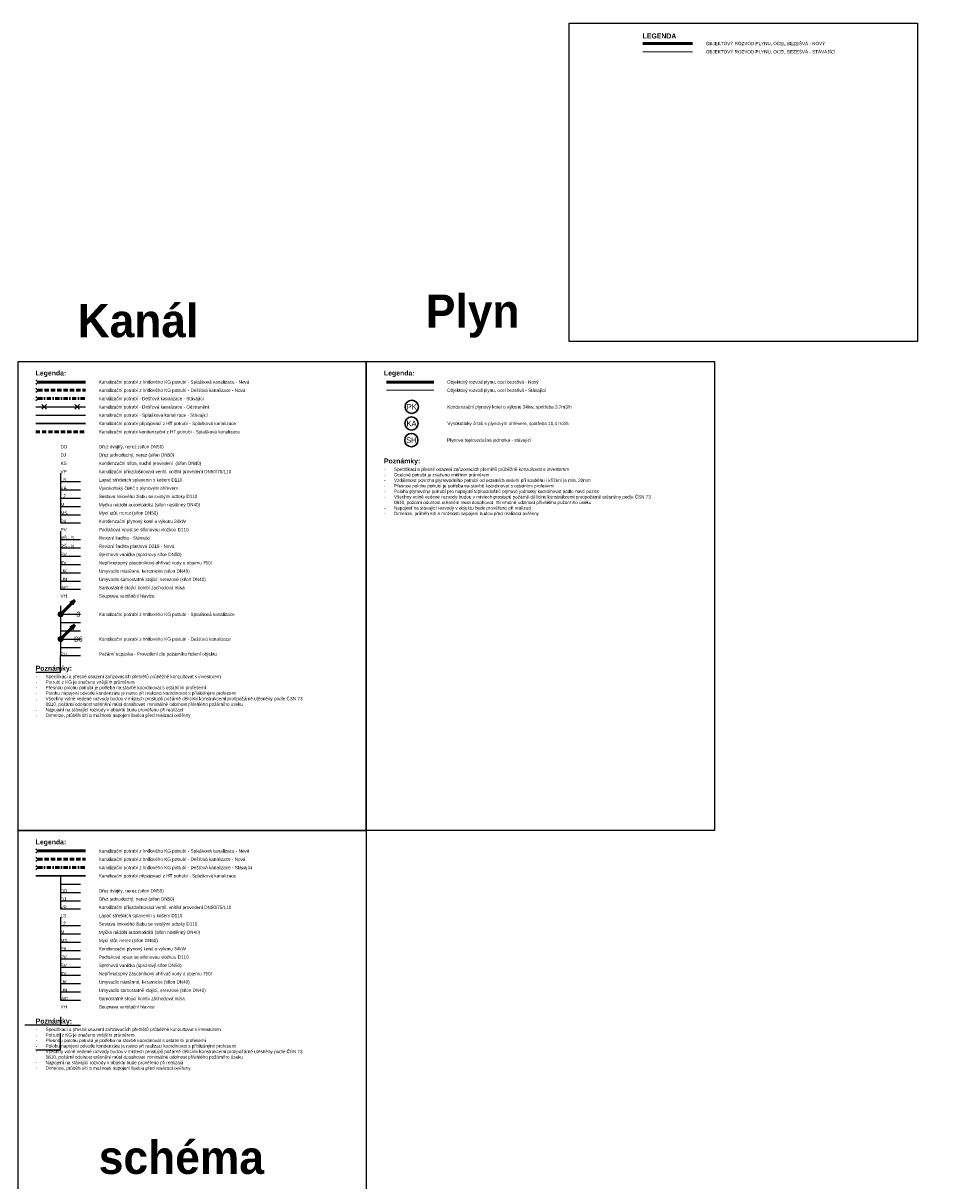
# Model space of a CAD drawing. Header units: millimetres. Extents: x -300186 to 535068, y -28581 to 763298.
# Tile 240 of 256: x 30357 to 58443, y 112560 to 147464. Entities that reach past the tile are written whole.
import ezdxf
from ezdxf.enums import TextEntityAlignment as Align

# ---------------------------------------------------------------- set-up
doc = ezdxf.new("R2010")
doc.units = ezdxf.units.MM
doc.header["$LTSCALE"] = 10
doc.linetypes.add('DASHDOT', pattern=[25.4, 12.7, -6.35, 0, -6.35])
doc.linetypes.add('DASHED', pattern=[19.05, 12.7, -6.35])
for name, color, linetype, lineweight in [('035', 4, 'Continuous', 30), ('CKKANALIZACE_DESTOVA_PODZ', 7, 'KANALIZACE_DESTOVA_PODZ', 25), ('CKKANALIZACE_SPLASKOVA_PODZ', 7, 'KANALIZACE_SPLASKOVA_PODZ', 25), ('M tenká', 2, 'Continuous', 0), ('text', 6, 'Continuous', 9), ('ZTI-DPS-kan_st_destova', 71, 'Continuous', 50), ('ZTI-DPS-kanal_destova', 70, 'DASHED', 50), ('ZTI-DPS-Popis4', 140, 'Continuous', 40), ('ZTI-DSP-kan_st_splaskova', 12, 'Continuous', 50), ('ZTI-DSP-kanal_destova_stavajici', 103, 'DASHDOT', 50), ('ZTI-DSP-kanal_kondenzat', 130, 'DASHED', 50), ('ZTI-DSP-kanal_pripojovaci', 30, 'Continuous', 30), ('ZTI-DSP-kanal_splaskova', 32, 'Continuous', 50), ('ZTI-DSP-potr_plyn', 1, 'PLYN_ROZVOD', 50)]:
    doc.layers.add(name, color=color, linetype=linetype, lineweight=lineweight)
doc.layers.add('CKBE0_12Y', color=7, linetype='Continuous')
doc.layers.add('netisk', color=30, linetype='Continuous', plot=False)
doc.styles.add('laplan', font='txt', dxfattribs={"height": 2})
doc.styles.add('laplan bold', font='txt', dxfattribs={"height": 2})
doc.styles.add('laplan N', font='txt')
doc.linetypes.add('KANALIZACE_DESTOVA_PODZ', pattern='A,35,-15,[102,CADKON.SHX,S=5,R=0,X=0,Y=5],-5,[106,CADKON.SHX,S=5,R=0,X=10,Y=0],30,-15', length=100)
doc.linetypes.add('KANALIZACE_SPLASKOVA_PODZ', pattern='A,35,-15,[102,CADKON.SHX,S=5,R=0,X=0,Y=5],-5,[102,CADKON.SHX,S=5,R=0,X=20,Y=5],30,-15', length=100)
doc.linetypes.add('PLYN_ROZVOD', pattern='A,35,-15,[127,CADKON.SHX,S=5,R=0,X=0,Y=0],-15', length=65)

# ---------------------------------------------------------------- blocks, each defined once
blk = doc.blocks.new('*U1186')
at = {"color": 0, "linetype": 'ByBlock', "lineweight": -2}
for p, q in [((35.36, 35.36), (424.26, 424.26)), ((424.26, 424.26), (291.68, 344.71)), ((344.71, 291.68), (424.26, 424.26))]:
    blk.add_line(p, q, dxfattribs=at)
blk.add_circle((0, 0), 50, dxfattribs=at)
blk = doc.blocks.new('*U1187')
at = {"color": 0, "linetype": 'ByBlock', "lineweight": -2}
for p, q in [((35.36, 35.36), (424.26, 424.26)), ((424.26, 424.26), (291.68, 344.71)), ((344.71, 291.68), (424.26, 424.26))]:
    blk.add_line(p, q, dxfattribs=at)
blk.add_circle((0, 0), 50, dxfattribs=at)

msp = doc.modelspace()

# ---------------------------------------------------------------- linework, layer by layer
at = {"color": 255, "linetype": 'ByBlock', "lineweight": 25}
for p, q in [((30734.908, 136705.458), (30814.208, 136644.558)), ((30734.908, 136583.658), (30814.208, 136644.558)), ((30734.908, 136455.458), (30814.208, 136394.558)), ((30734.908, 136333.658), (30814.208, 136394.558)), ((30734.908, 136205.458), (30814.208, 136144.558)), ((30734.908, 136083.658), (30814.208, 136144.558)), ((30734.908, 122567.421), (30814.208, 122506.521)), ((30734.908, 122445.621), (30814.208, 122506.521)), ((30734.908, 122317.421), (30814.208, 122256.521)), ((30734.908, 122195.621), (30814.208, 122256.521)), ((30734.908, 122067.421), (30814.208, 122006.521)), ((30734.908, 121945.621), (30814.208, 122006.521))]:
    msp.add_line(p, q, dxfattribs=at)
at = {"layer": '035'}
for centre in [(42070.242, 135896.331), (42064.702, 135394.558), (42059.162, 134892.785)]:
    msp.add_circle(centre, 200, dxfattribs=at)
at = {"layer": 'CKKANALIZACE_DESTOVA_PODZ'}
msp.add_line((30734.908, 135894.558), (32235.896, 135894.558), dxfattribs=at)
at = {"layer": 'CKKANALIZACE_DESTOVA_PODZ', "color": 1}
for points in [[(31056.607, 135823.847), (30915.185, 135965.269)], [(30915.185, 135823.847), (31056.607, 135965.269)], [(32056.607, 135823.847), (31915.185, 135965.269)], [(31915.185, 135823.847), (32056.607, 135965.269)]]:
    msp.add_lwpolyline(points, dxfattribs=at)
at = {"layer": 'CKKANALIZACE_SPLASKOVA_PODZ'}
msp.add_line((30734.908, 135644.558), (32235.896, 135644.558), dxfattribs=at)
at = {"layer": 'netisk'}
for points in [[(46812.754, 147463.532), (57312.754, 147463.532), (57312.754, 137868.058), (46812.754, 137868.058), (46812.754, 147463.532)], [(30201.727, 137258.273), (40701.727, 137258.273), (40701.727, 123120.235), (30201.727, 123120.235), (30201.727, 137258.273)], [(40701.727, 137258.273), (51201.727, 137258.273), (51201.727, 123120.235), (40701.727, 123120.235), (40701.727, 137258.273)], [(31485.402, 133894.558), (31485.402, 133644.558), (32082.486, 133644.558)], [(31485.402, 133644.558), (31485.402, 133394.558), (32082.486, 133394.558)], [(31485.402, 133644.558), (31485.402, 133394.558), (32082.486, 133394.558)], [(31485.402, 133394.558), (31485.402, 133144.558), (32082.486, 133144.558)], [(31485.402, 133394.558), (31485.402, 133144.558), (32082.486, 133144.558)], [(31485.402, 133144.558), (31485.402, 132894.558), (32082.486, 132894.558)], [(31485.402, 133144.558), (31485.402, 132894.558), (32082.486, 132894.558)], [(31485.402, 132894.558), (31485.402, 132644.558), (32082.486, 132644.558)], [(31485.402, 132894.558), (31485.402, 132644.558), (32082.486, 132644.558)], [(31485.402, 132644.558), (31485.402, 132394.558), (32082.486, 132394.558)], [(31485.402, 132144.558), (31485.402, 131894.558), (32082.486, 131894.558)], [(31485.402, 132144.558), (31485.402, 131894.558), (32082.486, 131894.558)], [(31485.402, 131894.558), (31485.402, 131644.558), (32082.486, 131644.558)], [(31485.402, 131644.558), (31485.402, 131394.558), (32082.486, 131394.558)], [(31485.402, 131394.558), (31485.402, 131144.558), (32082.486, 131144.558)], [(31485.402, 131144.558), (31485.402, 130894.558), (32082.486, 130894.558)], [(31485.402, 130894.558), (31485.402, 130644.558), (32082.486, 130644.558)], [(31485.402, 130894.558), (31485.402, 130644.558), (32082.486, 130644.558)], [(31485.402, 130644.558), (31485.402, 130394.558), (32082.486, 130394.558)], [(31485.402, 129894.558), (31485.402, 129644.558), (32082.486, 129644.558)], [(31485.402, 129644.558), (31485.402, 129394.558), (32082.486, 129394.558)], [(31485.402, 129394.558), (31485.402, 129144.558), (32082.486, 129144.558)], [(31485.402, 129144.558), (31485.402, 128894.558), (32082.486, 128894.558)], [(31485.402, 129144.558), (31485.402, 128894.558), (32082.486, 128894.558)], [(31485.402, 128894.558), (31485.402, 128644.558), (32082.486, 128644.558)], [(31485.402, 128894.558), (31485.402, 128644.558), (32082.486, 128644.558)], [(31485.402, 128894.558), (31485.402, 128644.558), (32082.486, 128644.558)], [(31485.402, 128644.558), (31485.402, 128394.558), (32082.486, 128394.558)], [(30201.727, 123120.235), (40701.727, 123120.235), (40701.727, 108982.198), (30201.727, 108982.198), (30201.727, 123120.235)], [(31485.402, 121756.521), (31485.402, 121506.521), (32082.486, 121506.521)], [(31485.402, 121506.521), (31485.402, 121256.521), (32082.486, 121256.521)], [(31485.402, 121256.521), (31485.402, 121006.521), (32082.486, 121006.521)], [(31485.402, 121006.521), (31485.402, 120756.521), (32082.486, 120756.521)], [(31485.402, 121006.521), (31485.402, 120756.521), (32082.486, 120756.521)], [(31485.402, 121006.521), (31485.402, 120756.521), (32082.486, 120756.521)], [(31485.402, 120506.521), (31485.402, 120256.521), (32082.486, 120256.521)], [(31485.402, 120506.521), (31485.402, 120256.521), (32082.486, 120256.521)], [(31485.402, 120256.521), (31485.402, 120006.521), (32082.486, 120006.521)], [(31485.402, 120256.521), (31485.402, 120006.521), (32082.486, 120006.521)], [(31485.402, 120006.521), (31485.402, 119756.521), (32082.486, 119756.521)], [(31485.402, 120006.521), (31485.402, 119756.521), (32082.486, 119756.521)], [(31485.402, 119756.521), (31485.402, 119506.521), (32082.486, 119506.521)], [(31485.402, 119506.521), (31485.402, 119256.521), (32082.486, 119256.521)], [(31485.402, 119256.521), (31485.402, 119006.521), (32082.486, 119006.521)], [(31485.402, 119006.521), (31485.402, 118756.521), (32082.486, 118756.521)], [(31485.402, 118756.521), (31485.402, 118506.521), (32082.486, 118506.521)], [(31485.402, 118506.521), (31485.402, 118256.521), (32082.486, 118256.521)], [(31485.402, 118506.521), (31485.402, 118256.521), (32082.486, 118256.521)], [(31485.402, 118506.521), (31485.402, 118256.521), (32082.486, 118256.521)], [(31485.402, 118256.521), (31485.402, 118006.521), (32082.486, 118006.521)], [(31485.402, 118256.521), (31485.402, 118006.521), (32082.486, 118006.521)], [(31485.402, 118256.521), (31485.402, 118006.521), (32082.486, 118006.521)], [(31485.402, 118256.521), (31485.402, 118006.521), (32082.486, 118006.521)], [(31485.402, 118256.521), (31485.402, 118006.521), (32082.486, 118006.521)], [(31485.402, 117506.521), (31485.402, 117256.521), (32082.486, 117256.521)], [(31485.402, 117506.521), (31485.402, 117256.521), (32082.486, 117256.521)]]:
    msp.add_lwpolyline(points, dxfattribs=at)
at = {"layer": 'netisk', "lineweight": -3}
for points in [[(30734.908, 127894.558), (31485.402, 127894.558), (31485.402, 128394.558)], [(31485.402, 117256.521), (30411.825, 117256.521)], [(30734.908, 116506.521), (31485.402, 116506.521), (31485.402, 117006.521)]]:
    msp.add_lwpolyline(points, dxfattribs=at)
at = {"layer": 'ZTI-DPS-kanal_destova'}
for p, q in [((30814.208, 136394.558), (32235.896, 136394.558)), ((30814.208, 122256.521), (32235.896, 122256.521))]:
    msp.add_line(p, q, dxfattribs=at)
at = {"layer": 'ZTI-DSP-kanal_destova_stavajici'}
for p, q in [((30814.208, 136144.558), (32235.896, 136144.558)), ((30814.208, 122006.521), (32235.896, 122006.521))]:
    msp.add_line(p, q, dxfattribs=at)
at = {"layer": 'ZTI-DSP-kanal_kondenzat'}
msp.add_line((30734.908, 135144.558), (32235.896, 135144.558), dxfattribs=at)
at = {"layer": 'ZTI-DSP-kanal_pripojovaci'}
for p, q in [((30734.908, 135394.558), (32235.896, 135394.558)), ((30734.908, 121756.521), (32235.896, 121756.521))]:
    msp.add_line(p, q, dxfattribs=at)
at = {"layer": 'ZTI-DSP-kanal_splaskova'}
for p, q in [((30814.208, 136644.558), (32235.896, 136644.558)), ((30814.208, 122506.521), (32235.896, 122506.521))]:
    msp.add_line(p, q, dxfattribs=at)
at = {"layer": 'ZTI-DSP-potr_plyn'}
for p, q in [((50534.103, 146849.817), (49033.115, 146849.817)), ((41314.208, 136644.558), (42735.896, 136644.558))]:
    msp.add_line(p, q, dxfattribs=at)
at = {"layer": 'ZTI-DSP-potr_plyn', "lineweight": 18}
for p, q in [((50534.103, 146599.817), (49033.115, 146599.817)), ((41314.208, 136394.558), (42735.896, 136394.558))]:
    msp.add_line(p, q, dxfattribs=at)

# ---------------------------------------------------------------- block references
at = {"layer": 'ZTI-DPS-kan_st_destova'}
msp.add_blockref('*U1187', (31485.402, 128894.558, 3937.666), dxfattribs=at)
at = {"layer": 'ZTI-DSP-kan_st_splaskova', "color": 0}
msp.add_blockref('*U1186', (31485.402, 129644.558), dxfattribs=at)

# ---------------------------------------------------------------- texts
at = {"layer": 'CKBE0_12Y', "style": 'laplan'}
for s, p in [('OBJEKTOVÝ ROZVOD PLYNU, OCEL BEZEŠVÁ - NOVÝ ', (50935.609, 146849.817)), ('OBJEKTOVÝ ROZVOD PLYNU, OCEL BEZEŠVÁ - STÁVAJÍCÍ', (50935.609, 146599.817)), ('Kanalizační potrubí z hrdlového KG potrubí - Splašková kanalizace - Nová', (32637.402, 136644.558)), ('Objektový rozvod plynu, ocel bezešvá - Nový ', (43137.402, 136644.558)), ('Kanalizační potrubí z hrdlového KG potrubí - Dešťová kanalizace - Nová', (32637.402, 136394.558)), ('Kanalizační potrubí - Dešťová kanalizace - Stávající', (32637.402, 136144.558)), ('Objektový rozvod plynu, ocel bezešvá - Stávající', (43137.402, 136394.558)), ('Kanalizační potrubí - Dešťová kanalizace - Odstranění', (32637.402, 135894.558)), ('Kondenzační plynový kotel o výkonu 34kw, spotřeba 3,7m3/h ', (43142.942, 135894.558)), ('Kanalizační potrubí - Splašková kanalizace - Stávající', (32637.402, 135644.558)), ('Kanalizační potrubí připojovací z HT potrubí - Splašková kanalizace', (32637.402, 135394.558)), ('Vysokotlaký čistič s plynovým ohřevem, spotřeba 11,4 m3/h', (43142.942, 135394.558)), ('Kanalizační potrubí kondenzační z HT potrubí - Splašková kanalizace', (32637.402, 135144.558)), ('DD', (31485.402, 134694.558)), ('Dřez dvojitý, nerez (sifon DN50)', (32637.402, 134694.558)), ('Plynová teplovzdušná jednotka - stávající', (43137.402, 134892.785)), ('DJ', (31485.402, 134444.558)), ('Dřez jednoduchý, nerez (sifon DN50)', (32637.402, 134444.558)), ('KS', (31485.402, 134194.558)), ('Kondenzační sifon, suché provedení  (sifon DN40)', (32637.402, 134194.558)), ('VP', (31485.402, 133944.558)), ('LS', (31485.402, 133694.558)), ('Kanalizační přivzdušnovací ventil, vnitřní provedení DN50/75/110', (32637.402, 133944.558)), ('Lapač střešních splavenin s košem D110', (32637.402, 133694.558)), ('KA', (31485.402, 133444.558)), ('Vysokotlaký čistič s plynovým ohřevem', (32637.402, 133444.558)), ('LŽ', (31485.402, 133194.558)), ('M', (31485.402, 132944.558)), ('Sestava liniového žlabu se svislými odtoky D110 ', (32637.402, 133194.558)), ('Myčka nádobí automatická (sifon nástěnný DN40)', (32637.402, 132944.558)), ('MS', (31485.402, 132694.558)), ('Mycí stůl, nerez (sifon DN50)', (32637.402, 132694.558)), ('PK', (31485.402, 132444.558)), ('Kondenzační plynový kotel o výkonu 34kW', (32637.402, 132444.558)), ('PV', (31485.402, 132194.558)), ('RŠ - S', (31485.402, 131944.558)), ('Podlahová vpust se sifonovou vložkou D110', (32637.402, 132194.558)), ('Revizní šachta - Stávající', (32637.402, 131944.558)), ('RŠ - N', (31485.402, 131694.558)), ('Revizní šachta plastová D315 - Nová', (32637.402, 131694.558)), ('TV', (31485.402, 131194.558)), ('SV', (31485.402, 131444.558)), ('Sprchová vanička (sprchový sifon DN50)', (32637.402, 131444.558)), ('Nepřímotopný zásobníkový ohřívač vody o objemu 750l ', (32637.402, 131194.558)), ('UK', (31485.402, 130944.558)), ('Umyvadlo nástěnné, keramické (sifon DN40)', (32637.402, 130944.558)), ('UN', (31485.402, 130694.558)), ('Umyvadlo samostatně stojící, nerezové (sifon DN40)', (32637.402, 130694.558)), ('VH', (31485.402, 130194.558)), ('WC', (31485.402, 130444.558)), ('Samostatně stojící kombi záchodová mísa', (32637.402, 130444.558)), ('Souprava ventilační hlavice', (32637.402, 130194.558)), ('Kanalizační potrubí z hrdlového KG potrubí - Dešťová kanalizace', (32637.402, 128894.558)), ('PU', (31485.402, 128444.558)), ('Požární ucpávka - Provedení dle požárního řešení objektu', (32637.402, 128444.558)), ('Kanalizační potrubí z hrdlového KG potrubí - Splašková kanalizace - Nová', (32637.402, 122506.521)), ('Kanalizační potrubí z hrdlového KG potrubí - Dešťová kanalizace - Nová', (32637.402, 122256.521)), ('Kanalizační potrubí z hrdlového KG potrubí - Dešťová kanalizace - Stávající', (32637.402, 122006.521)), ('Kanalizační potrubí připojovací z HT potrubí - Splašková kanalizace', (32637.402, 121756.521)), ('DD', (31485.402, 121306.521)), ('Dřez dvojitý, nerez (sifon DN50)', (32637.402, 121306.521)), ('Dřez jednoduchý, nerez (sifon DN50)', (32637.402, 121056.521)), ('VP', (31485.402, 120806.521)), ('DJ', (31485.402, 121056.521)), ('Kanalizační přivzdušnovací ventil, vnitřní provedení DN50/75/110', (32637.402, 120806.521)), ('LS', (31485.402, 120556.521)), ('Lapač střešních splavenin s košem D110', (32637.402, 120556.521)), ('LŽ', (31485.402, 120306.521)), ('M', (31485.402, 120056.521)), ('Sestava liniového žlabu se svislými odtoky D110 ', (32637.402, 120306.521)), ('Myčka nádobí automatická (sifon nástěnný DN40)', (32637.402, 120056.521)), ('MS', (31485.402, 119806.521)), ('Mycí stůl, nerez (sifon DN50)', (32637.402, 119806.521)), ('PK', (31485.402, 119556.521)), ('Kondenzační plynový kotel o výkonu 34kW', (32637.402, 119556.521)), ('Podlahová vpust se sifonovou vložkou D110', (32637.402, 119306.521)), ('SV', (31485.402, 119056.521)), ('PV', (31485.402, 119306.521)), ('Sprchová vanička (sprchový sifon DN50)', (32637.402, 119056.521)), ('TV', (31485.402, 118806.521)), ('Nepřímotopný zásobníkový ohřívač vody o objemu 750l ', (32637.402, 118806.521)), ('UK', (31485.402, 118556.521)), ('UN', (31485.402, 118306.521)), ('Umyvadlo nástěnné, keramické (sifon DN40)', (32637.402, 118556.521)), ('Umyvadlo samostatně stojící, nerezové (sifon DN40)', (32637.402, 118306.521)), ('WC', (31485.402, 118056.521)), ('Samostatně stojící kombi záchodová mísa', (32637.402, 118056.521)), ('VH', (31485.402, 117806.521)), ('Souprava ventilační hlavice', (32637.402, 117806.521))]:
    msp.add_text(s, height=100, dxfattribs=at).set_placement(p, align=Align.MIDDLE_LEFT)
msp.add_text('Kanalizační potrubí z hrdlového KG potrubí - Splašková kanalizace', height=100, dxfattribs=at).set_placement((32637.402, 129558.587), align=Align.BOTTOM_LEFT)
at = {"layer": 'CKBE0_12Y', "char_height": 100, "width": 8024.70011, "attachment_point": 1, "style": 'laplan'}
for s, insert in [('\\pi-300,l300,t300;-^ISpecifikaci a přesné osazení zařizovacích přemětů průběžně konzultovat s investorem\\P-^IOcelové potrubí je značeno vnitřním průměrem\\P-^IVzdálenost povrchu plynovodního potrubí od ostatních vedení při souběhu i křížení je min. 20mm\\P-^IPřesnou polohu potrubí je potřeba na stavbě koordinovat s ostatními profesemi\\P-^IPolohu plynového potrubí pro napojení teplovzdušné plynové jednotky koordinovat podle nové pozice\\P-^IVšechny volně vedené rozvody budou v místech prostupů požárně dělícími konstrukcemi protipožárně utěsněny podle ČSN 73 0810, požární odolnost utěsnění músí dosahovat  minimálně odolnost přilehlého požárního úseku\\P-^INapojení na stávající rozvody v objektu bude prověřeno při realizaci\\P-^IDimenze, průběh sítí a možnosti napojení budou před realizací ověřeny', (41234.908, 134064.701)), ('\\pi-300,l300,t300;-^ISpecifikaci a přesné osazení zařizovacích přemětů průběžně konzultovat s investorem\\P-^IPotrubí z PPR je značeno jako: vnější průměr x tloušťka stěny\\P-^IZávitové armatury jsou značeny jejich jmenovitou světlostí\\P-^IPřesnou polohu potrubí je potřeba na stavbě koordinovat s ostatními profesemi\\P-^IVšechny volně vedené rozvody budou v místech prostupů požárně dělícími konstrukcemi protipožárně utěsněny podle ČSN 73 0810, požární odolnost utěsnění músí dosahovat  minimálně odolnost přilehlého požárního úseku\\P-^ISoučástí dodávky technologie horké tlakové vody jsou příslušné rozvody včetně armatur a napojení\\P-^INapojení na stávající rozvody v objektu bude prověřeno při realizaci\\P-^IDimenze, průběh sítí a možnosti napojení budou před realizací ověřeny', (20234.908, 130314.701)), ('\\pi-300,l300,t300;-^ISpecifikaci a přesné osazení zařizovacích přemětů průběžně konzultovat s investorem\\P-^IPotrubí z KG je značeno vnějším průměrem\\P-^IPřesnou polohu potrubí je potřeba na stavbě koordinovat s ostatními profesemi\\P-^IPolohu napojení odvodu kondenzátu je nutno při realizaci koordinovat s příslušnými profesemi\\P-^IVšechny volně vedené rozvody budou v místech prostupů požárně dělícími konstrukcemi protipožárně utěsněny podle ČSN 73 0810, požární odolnost utěsnění músí dosahovat  minimálně odolnost přilehlého požárního úseku\\P-^INapojení na stávající rozvody v objektu bude prověřeno při realizaci\\P-^IDimenze, průběh sítí a možnosti napojení budou před realizací ověřeny', (30734.908, 127814.701)), ('\\pi-300,l300,t300;-^ISpecifikaci a přesné osazení zařizovacích přemětů průběžně konzultovat s investorem\\P-^IPotrubí z PPR je značeno jako: vnější průměr x tloušťka stěny\\P-^IZávitové armatury jsou značeny jejich jmenovitou světlostí\\P-^IPřesnou polohu potrubí je potřeba na stavbě koordinovat s ostatními profesemi\\P-^IVšechny volně vedené rozvody budou v místech prostupů požárně dělícími konstrukcemi protipožárně utěsněny podle ČSN 73 0810, požární odolnost utěsnění músí dosahovat  minimálně odolnost přilehlého požárního úseku\\P-^ISoučástí dodávky technologie horké tlakové vody jsou příslušné rozvody včetně armatur a napojení\\P-^INapojení na stávající rozvody v objektu bude prověřeno při realizaci\\P-^IDimenze a průběh sítí bude před realizací ověřen', (20234.908, 119076.664)), ('\\pi-300,l300,t300;-^ISpecifikaci a přesné osazení zařizovacích přemětů průběžně konzultovat s investorem\\P-^IPotrubí z KG je značeno vnějším průměrem\\P-^IPřesnou polohu potrubí je potřeba na stavbě koordinovat s ostatními profesemi\\P-^IPolohu napojení odvodu kondenzátu je nutno při realizaci koordinovat s příslušnými profesemi\\P-^IVšechny volně vedené rozvody budou v místech prostupů požárně dělícími konstrukcemi protipožárně utěsněny podle ČSN 73 0810, požární odolnost utěsnění músí dosahovat  minimálně odolnost přilehlého požárního úseku\\P-^INapojení na stávající rozvody v objektu bude prověřeno při realizaci\\P-^IDimenze, průběh sítí a možnosti napojení budou před realizací ověřeny', (30734.908, 117176.664))]:
    msp.add_mtext(s, dxfattribs=dict(at, insert=insert))
at = {"layer": 'M tenká', "color": 7, "style": 'laplan N'}
for s, p in [('PK', (42070.242, 135896.331)), ('KA', (42064.702, 135394.558)), ('SH', (42059.162, 134892.785))]:
    msp.add_text(s, height=163.7795, dxfattribs=at).set_placement(p, align=Align.MIDDLE_CENTER)
at = {"layer": 'M tenká', "color": 7, "char_height": 125, "width": 5351.40006, "attachment_point": 1, "style": 'laplan N'}
for s, insert in [('\\pi-375,l500,t500;{\\fArial|b0|i0|c238|p34;-^IKULOVÝ KOHOUT - 25\\P-^ITEPLOMĚR\\P-^IKULOVÝ KOHOUT VYPOUŠTĚCÍ  - 25}', (-9890.569, 131186.92)), ('\\pi-375,l500,t500;{\\fArial|b0|i0|c238|p34;-^IKULOVÝ KOHOUT DN32\\P-^ITEPLOMĚR\\P-^IKULOVÝ KOHOUT S VYPOUŠTENÍM DN32}', (4339.912, 130847.538)), ('\\pi-375,l500,t500;{\\fArial|b0|i0|c238|p34;-^IKULOVÝ KOHOUT - 15\\P-^IFILTR - 15\\P-^ICIRUKULAČNÍ ČERPADLO\\P-^IZPĚTNÝ VENTIL - 15\\P-^IKULOVÝ KOHOUT VYPOUŠTĚCÍ - 15\\P-^ITERMOSTATICKÝ CIRKULAČNÍ VENTIL - 15\\P-^IVYVAŽOVACÍ VENTIL - 15}', (-9890.569, 129986.92)), ('\\pi-375,l500,t500;{\\fArial|b0|i0|c238|p34;-^ITERMOSTATICKÝ CIRKULAČNÍ VENTIL DN15\\P-^IVYVAŽOVACÍ VENTIL DN15\\P-^IKULOVÝ KOHOUT DN15\\P-^IFILTR DN15\\P-^IZPĚTNÝ VENTIL DN15\\P-^IKULOVÝ KOHOUT VYPOUŠTĚCÍ DN15}', (4339.912, 129659.521)), ('\\pi-375,l500,t500;{\\fArial|b0|i0|c238|p34;-^IKULOVÝ KOHOUT - 25\\P-^IKOHOUT PLNÍCÍ A VYPOUŠTĚCÍ - 15 \\P-^IZPĚTNÝ VENTIL - 25\\P-^IMANOMETR\\P-^IEXPANZNÍ NÁDOBA 12l\\P-^IKULOVÝ KOHOUT VYPOUŠTĚCÍ - 25\\P-^IMANOMETR\\P-^IPOJISTNÝ VENTIL - 15}', (-9890.569, 127865.695)), ('\\pi-375,l500,t500;{\\fArial|b0|i0|c238|p34;-^IKULOVÝ KOHOUT DN50\\P-^IKOHOUT ZKUŠEBNÍ DN15\\P-^IZPĚTNÝ VENTIL DN50\\P-^ITLAKOMĚR \\P-^IKULOVÝ KOHOUT VYPOUŠTĚCÍ DN50\\P-^IPOJISTNÝ VENTIL DN20\\P^IOTEVÍRACÍ PŘETLAK 0,6MPa\\P-^IEXPANZNÍ NÁDOBA, OBJEM 60l}', (4339.912, 127782.469)), ('\\pi-375,l500,t500;{\\fArial|b0|i0|c238|p34;Volný výtok}', (1339.163, 125867.991))]:
    msp.add_mtext(s, dxfattribs=dict(at, insert=insert))
at = {"layer": 'text', "color": 1, "lineweight": 18, "attachment_point": 7, "style": 'laplan N'}
for s, heights, insert, char_height in [('{\\fMaison Neue|b1|i0|c238|p34;LEGENDA}', [0], (49033.115, 146999.817), 150), ('{\\fMaison Neue|b1|i0|c238|p34;Kanál}', [5545.815], (31996.484, 137980.186), 1000), ('{\\fMaison Neue|b1|i0|c238|p34;Plyn}', [5545.815], (42496.484, 137980.186), 1000), ('{\\fMaison Neue|b1|i0|c238|p34;Legenda:}', [5545.815], (30734.908, 136794.558), 150), ('{\\fMaison Neue|b1|i0|c238|p34;Legenda:}', [5545.815], (41234.908, 136794.558), 150), ('{\\fMaison Neue|b1|i0|c238|p34;Poznámky:}', [5545.815], (41234.908, 134144.558), 150), ('{\\fMaison Neue|b1|i0|c238|p34;Poznámky:}', [5545.815], (30734.908, 127894.558), 150), ('{\\fMaison Neue|b1|i0|c238|p34;Legenda:}', [5545.815], (30734.908, 122656.521), 150), ('{\\fMaison Neue|b1|i0|c238|p34;Poznámky:}', [5545.815], (30734.908, 117256.521), 150), ('{\\fMaison Neue|b1|i0|c238|p34;schéma}', [5545.815], (32635.423, 112754.557), 1000)]:
    msp.add_mtext_dynamic_manual_height_columns(s, width=5545.81543, gutter_width=500, heights=heights, dxfattribs=dict(at, insert=insert, char_height=char_height))
at = {"layer": 'ZTI-DPS-Popis4', "style": 'laplan bold', "width": 0.8}
for s, p in [('3', (32020.486, 129644.558)), ('D6', (32020.486, 128894.558, 3937.666))]:
    msp.add_text(s, height=150, dxfattribs=at).set_placement(p, align=Align.MIDDLE)

doc.saveas('drawing.dxf')
